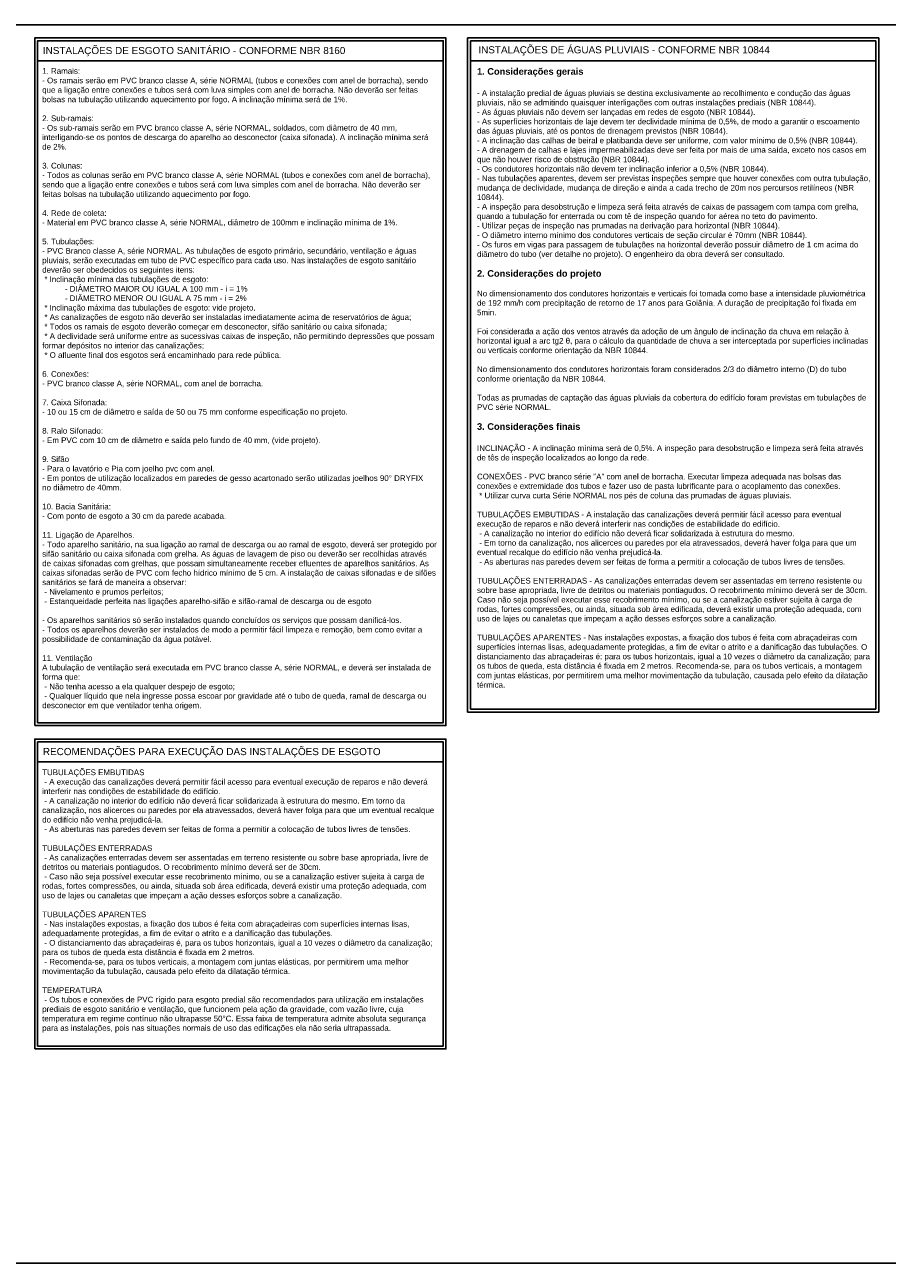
# Model space of a CAD drawing. Header units: millimetres. Extents: x -27 to 84, y 0 to 57.
# Tile 4 of 5: x 24 to 64, y 0 to 57. Entities that reach past the tile are written whole.
import ezdxf

# ---------------------------------------------------------------- set-up
doc = ezdxf.new("R2010")
doc.units = ezdxf.units.MM
doc.header["$LTSCALE"] = 10
doc.header["$MEASUREMENT"] = 0
for name, color, linetype in [('ANOT', 3, 'Continuous'), ('H-FOLHAS', 7, 'Continuous'), ('HID-ANOT', 3, 'Continuous')]:
    doc.layers.add(name, color=color, linetype=linetype)
doc.layers.add('HID-PRANCHA-MODEL', color=30, linetype='Continuous', plot=False)
doc.styles.add('ARIAL', font='arial.ttf')

# ---------------------------------------------------------------- blocks, each defined once
blk = doc.blocks.new('A1 - ABNT')
at = {"layer": 'HID-PRANCHA-MODEL'}
blk.add_lwpolyline([(0, 0), (80.6, 0), (80.6, 57.4), (0, 57.4)], close=True, dxfattribs=at)

msp = doc.modelspace()

# ---------------------------------------------------------------- linework, layer by layer
at = {"color": 4}
for p, q in [((63.148, 56.787), (44.087, 56.787)), ((44.087, 56.787), (44.087, 25.542)), ((63.018, 56.657), (44.217, 56.657)), ((44.217, 56.657), (44.217, 25.672)), ((63.018, 25.672), (63.018, 56.657)), ((63.148, 25.542), (63.148, 56.787)), ((44.217, 55.724), (63.018, 55.724)), ((44.087, 25.542), (63.148, 25.542)), ((44.217, 25.672), (63.018, 25.672))]:
    msp.add_line(p, q, dxfattribs=at)
at = {"color": 10}
for p, q in [((24.155, 55.724), (42.957, 55.724)), ((24.155, 23.232), (42.957, 23.232))]:
    msp.add_line(p, q, dxfattribs=at)
for points in [[(24.025, 24.919), (43.087, 24.919), (43.087, 56.787), (24.025, 56.787)], [(24.155, 25.049), (42.957, 25.049), (42.957, 56.657), (24.155, 56.657)], [(24.025, 9.931), (43.087, 9.931), (43.087, 24.295), (24.025, 24.295)], [(24.155, 10.061), (42.957, 10.061), (42.957, 24.165), (24.155, 24.165)]]:
    msp.add_lwpolyline(points, close=True, dxfattribs=at)

# ---------------------------------------------------------------- block references
at = {"layer": 'H-FOLHAS'}
msp.add_blockref('A1 - ABNT', (3.526, 0), dxfattribs=at)

# ---------------------------------------------------------------- texts
at = {"color": 10, "style": 'ARIAL'}
for s, p in [('INSTALAÇÕES DE ESGOTO SANITÁRIO - CONFORME NBR 8160', (24.4, 56.042)), ('RECOMENDAÇÕES PARA EXECUÇÃO DAS INSTALAÇÕES DE ESGOTO', (24.4, 23.549))]:
    msp.add_text(s, height=0.32906, dxfattribs=at).set_placement(p)
at = {"color": 4, "style": 'ARIAL'}
msp.add_text(' INSTALAÇÕES DE ÁGUAS PLUVIAIS - CONFORME NBR 10844', height=0.32906, dxfattribs=at).set_placement((44.462, 56.076))
at = {"layer": 'ANOT', "char_height": 0.26325, "attachment_point": 1, "style": 'ARIAL'}
for s, insert, width in [('1. Ramais: \\P- Os ramais serão em PVC branco classe A, série NORMAL (tubos e conexões com anel de borracha), sendo que a ligação entre conexões e tubos será com luva simples com anel de borracha. Não deverão ser feitas bolsas na tubulação utilizando aquecimento por fogo. A inclinação mínima será de 1%.\\P\\P2. Sub-ramais:\\P- Os sub-ramais serão em PVC branco classe A, série NORMAL, soldados, com diâmetro de 40 mm, interligando-se os pontos de descarga do aparelho ao desconector (caixa sifonada). A inclinação mínima será de 2%.\\P\\P3. Colunas: \\P- Todos as colunas serão em PVC branco classe A, série NORMAL (tubos e conexões com anel de borracha), sendo que a ligação entre conexões e tubos será com luva simples com anel de borracha. Não deverão ser feitas bolsas na tubulação utilizando aquecimento por fogo.\\P\\P4. Rede de coleta: \\P- Material em PVC branco classe A, série NORMAL, diâmetro de 100mm e inclinação mínima de 1%.\\P\\P5. Tubulações:\\P- PVC Branco classe A, série NORMAL. As tubulações de esgoto primário, secundário, ventilação e águas pluviais, serão executadas em tubo de PVC específico para cada uso. Nas instalações de esgoto sanitário deverão ser obedecidos os seguintes itens:\\P * Inclinação mínima das tubulações de esgoto:\\P^I- DIÂMETRO MAIOR OU IGUAL A 100 mm - i = 1%\\P^I- DIÂMETRO MENOR OU IGUAL A 75 mm - i = 2%\\P * Inclinação máxima das tubulações de esgoto: vide projeto.\\P * As canalizações de esgoto não deverão ser instaladas imediatamente acima de reservatórios de água; \\P * Todos os ramais de esgoto deverão começar em desconector, sifão sanitário ou caixa sifonada;\\P * A declividade será uniforme entre as sucessivas caixas de inspeção, não permitindo depressões que possam formar depósitos no interior das canalizações; \\P * O afluente final dos esgotos será encaminhado para rede pública. \\P\\P6. Conexões: \\P- PVC branco classe A, série NORMAL, com anel de borracha. \\P\\P7. Caixa Sifonada: \\P- 10 ou 15 cm de diâmetro e saída de 50 ou 75 mm conforme especificação no projeto.\\P\\P8. Ralo Sifonado: \\P- Em PVC com 10 cm de diâmetro e saída pelo fundo de 40 mm, (vide projeto).\\P\\P9. Sifão\\P- Para o lavatório e Pia com joelho pvc com anel.\\P- Em pontos de utilização localizados em paredes de gesso acartonado serão utilizadas joelhos 90° DRYFIX \\Pno diâmetro de 40mm.\\P\\P10. Bacia Sanitária:\\P- Com ponto de esgoto a 30 cm da parede acabada. \\P\\P11. Ligação de Aparelhos.\\P- Todo aparelho sanitário, na sua ligação ao ramal de descarga ou ao ramal de esgoto, deverá ser protegido por sifão sanitário ou caixa sifonada com grelha. As águas de lavagem de piso ou deverão ser recolhidas através de caixas sifonadas com grelhas, que possam simultaneamente receber efluentes de aparelhos sanitários. As caixas sifonadas serão de PVC com fecho hídrico mínimo de 5 cm. A instalação de caixas sifonadas e de sifões sanitários se fará de maneira a observar:\\P - Nivelamento e prumos perfeitos;\\P - Estanqueidade perfeita nas ligações aparelho-sifão e sifão-ramal de descarga ou de esgoto\\P\\P- Os aparelhos sanitários só serão instalados quando concluídos os serviços que possam danificá-los.\\P- Todos os aparelhos deverão ser instalados de modo a permitir fácil limpeza e remoção, bem como evitar a possibilidade de contaminação da água potável.\\P\\P11. Ventilação \\PA tubulação de ventilação será executada em PVC branco classe A, série NORMAL, e deverá ser instalada de forma que:\\P - Não tenha acesso a ela qualquer despejo de esgoto;\\P - Qualquer líquido que nela ingresse possa escoar por gravidade até o tubo de queda, ramal de descarga ou desconector em que ventilador tenha origem.', (24.368, 55.39), 18.27069), ('TUBULAÇÕES EMBUTIDAS\\P - A execução das canalizações deverá permitir fácil acesso para eventual execução de reparos e não deverá interferir nas condições de estabilidade do edifício.\\P - A canalização no interior do edifício não deverá ficar solidarizada à estrutura do mesmo. Em torno da canalização, nos alicerces ou paredes por ela atravessados, deverá haver folga para que um eventual recalque do edifício não venha prejudicá-la.\\P - As aberturas nas paredes devem ser feitas de forma a permitir a colocação de tubos livres de tensões.\\P\\PTUBULAÇÕES ENTERRADAS\\P - As canalizações enterradas devem ser assentadas em terreno resistente ou sobre base apropriada, livre de detritos ou materiais pontiagudos. O recobrimento mínimo deverá ser de 30cm.\\P - Caso não seja possível executar esse recobrimento mínimo, ou se a canalização estiver sujeita à carga de rodas, fortes compressões, ou ainda, situada sob área edificada, deverá existir uma proteção adequada, com uso de lajes ou canaletas que impeçam a ação desses esforços sobre a canalização. \\P\\PTUBULAÇÕES APARENTES \\P - Nas instalações expostas, a fixação dos tubos é feita com abraçadeiras com superfícies internas lisas, adequadamente protegidas, a fim de evitar o atrito e a danificação das tubulações.\\P - O distanciamento das abraçadeiras é, para os tubos horizontais, igual a 10 vezes o diâmetro da canalização; para os tubos de queda esta distância é fixada em 2 metros. \\P - Recomenda-se, para os tubos verticais, a montagem com juntas elásticas, por permitirem uma melhor movimentação da tubulação, causada pelo efeito da dilatação térmica.\\P\\PTEMPERATURA\\P - Os tubos e conexões de PVC rígido para esgoto predial são recomendados para utilização em instalações prediais de esgoto sanitário e ventilação, que funcionem pela ação da gravidade, com vazão livre, cuja temperatura em regime contínuo não ultrapasse 50°C. Essa faixa de temperatura admite absoluta segurança para as instalações, pois nas situações normais de uso das edificações ela não seria ultrapassada.', (24.368, 22.884), 18.30105)]:
    msp.add_mtext(s, dxfattribs=dict(at, insert=insert, width=width))
at = {"layer": 'HID-ANOT', "insert": (44.526, 55.39), "char_height": 0.26325, "width": 18.23468, "attachment_point": 1, "style": 'ARIAL'}
msp.add_mtext('{\\fArial|b1|i0|c0|p34;\\H1.1667x;1. Considerações gerais\\P\\P\\fArial|b0|i0|c0|p34;\\H0.85714x;- A instalação predial de águas pluviais se destina exclusivamente ao recolhimento e condução das águas pluviais, não se admitindo quaisquer interligações com outras instalações prediais (NBR 10844).\\P- As águas pluviais não devem ser lançadas em redes de esgoto (NBR 10844).\\P- As superfícies horizontais de laje devem ter declividade mínima de 0,5%, de modo a garantir o escoamento das águas pluviais, até os pontos de drenagem previstos (NBR 10844).\\P- A inclinação das calhas de beiral e platibanda deve ser uniforme, com valor mínimo de 0,5% (NBR 10844).\\P- A drenagem de calhas e lajes impermeabilizadas deve ser feita por mais de uma saída, exceto nos casos em que não houver risco de obstrução (NBR 10844).\\P- Os condutores horizontais não devem ter inclinação inferior a 0,5% (NBR 10844).\\P- Nas tubulações aparentes, devem ser previstas inspeções sempre que houver conexões com outra tubulação, mudança de declividade, mudança de direção e ainda a cada trecho de 20m nos percursos retilíneos (NBR 10844).\\P}- A inspeção para desobstrução e limpeza será feita através de caixas de passagem com tampa com grelha, quando a tubulação for enterrada ou com tê de inspeção quando for aérea no teto do pavimento.\\P- Utilizar peças de inspeção nas prumadas na derivação para horizontal (NBR 10844).\\P- O diâmetro interno mínimo dos condutores verticais de seção circular é 70mm (NBR 10844).\\P- Os furos em vigas para passagem de tubulações na horizontal deverão possuir diâmetro de 1 cm acima do diâmetro do tubo (ver detalhe no projeto). O engenheiro da obra deverá ser consultado.\\P{\\C0;\\P\\fArial|b1|i0|c0|p34;\\H1.1667x;\\C256;2. Considerações do projeto\\P\\fArial|b0|i0|c0|p34;\\H0.85714x;\\PNo dimensionamento dos condutores horizontais e verticais foi tomada como base a intensidade pluviométrica de 192 mm/h com precipitação de retorno de 17 anos para Goiânia. A duração de precipitação foi fixada em 5min.\\P\\PFoi considerada a ação dos ventos através da adoção de um ângulo de inclinação da chuva em relação à horizontal igual a arc tg2 \\fArial|b0|i0|c161|p34;θ, para o c\\fArial|b0|i0|c0|p34;álculo da quantidade de chuva a ser interceptada por superfícies inclinadas ou verticais conforme orientação da NBR 10844.\\P\\PNo dimensionamento dos condutores horizontais foram considerados 2/3 do diâmetro interno (D) do tubo conforme orientação da NBR 10844.\\P\\PTodas as prumadas de captação das águas pluviais da cobertura do edifício foram previstas em tubulações de PVC série NORMAL.\\P\\P\\fArial|b1|i0|c0|p34;\\H1.1666x;3. Considerações finais\\P\\P\\fArial|b0|i0|c0|p34;\\H0.85714x;INCLINAÇÃO - A inclinação mínima será de 0,5%. A inspeção para desobstrução e limpeza será feita através de tês de inspeção localizados ao longo da rede.\\P\\PCONEXÕES - PVC branco série "A" com anel de borracha. Executar limpeza adequada nas bolsas das conexões e extremidade dos tubos e fazer uso de pasta lubrificante para o acoplamento das conexões.\\P * Utilizar curva curta Série NORMAL nos pés de coluna das prumadas de águas pluviais.\\P\\C0;\\P\\C256;TUBULAÇÕES EMBUTIDAS - A instalação das canalizações deverá permitir fácil acesso para eventual execução de reparos e não deverá interferir nas condições de estabilidade do edifício.\\P - A canalização no interior do edifício não deverá ficar solidarizada à estrutura do mesmo. \\P - Em torno da canalização, nos alicerces ou paredes por ela atravessados, deverá haver folga para que um eventual recalque do edifício não venha prejudicá-la.\\C0;\\P \\C256;- As aberturas nas paredes devem ser feitas de forma a permitir a colocação de tubos livres de tensões. \\P\\PTUBULAÇÕES ENTERRADAS - As canalizações enterradas devem ser assentadas em terreno resistente ou sobre base apropriada, livre de detritos ou materiais pontiagudos. O recobrimento mínimo deverá ser de 30cm. Caso não seja possível executar esse recobrimento mínimo, ou se a canalização estiver sujeita à carga de rodas, fortes compressões, ou ainda, situada sob área edificada, deverá existir uma proteção adequada, com uso de lajes ou canaletas que impeçam a ação desses esforços sobre a canalização. \\P\\PTUBULAÇÕES APARENTES - Nas instalações expostas, a fixação dos tubos é feita com abraçadeiras com superfícies internas lisas, adequadamente protegidas, a fim de evitar o atrito e a danificação das tubulações. O distanciamento das abraçadeiras é: para os tubos horizontais, igual a 10 vezes o diâmetro da canalização; para os tubos de queda, esta distância é fixada em 2 metros. Recomenda-se, para os tubos verticais, a montagem com juntas elásticas, por permitirem uma melhor movimentação da tubulação, causada pelo efeito da dilatação térmica.}', dxfattribs=at)

doc.saveas('drawing.dxf')
